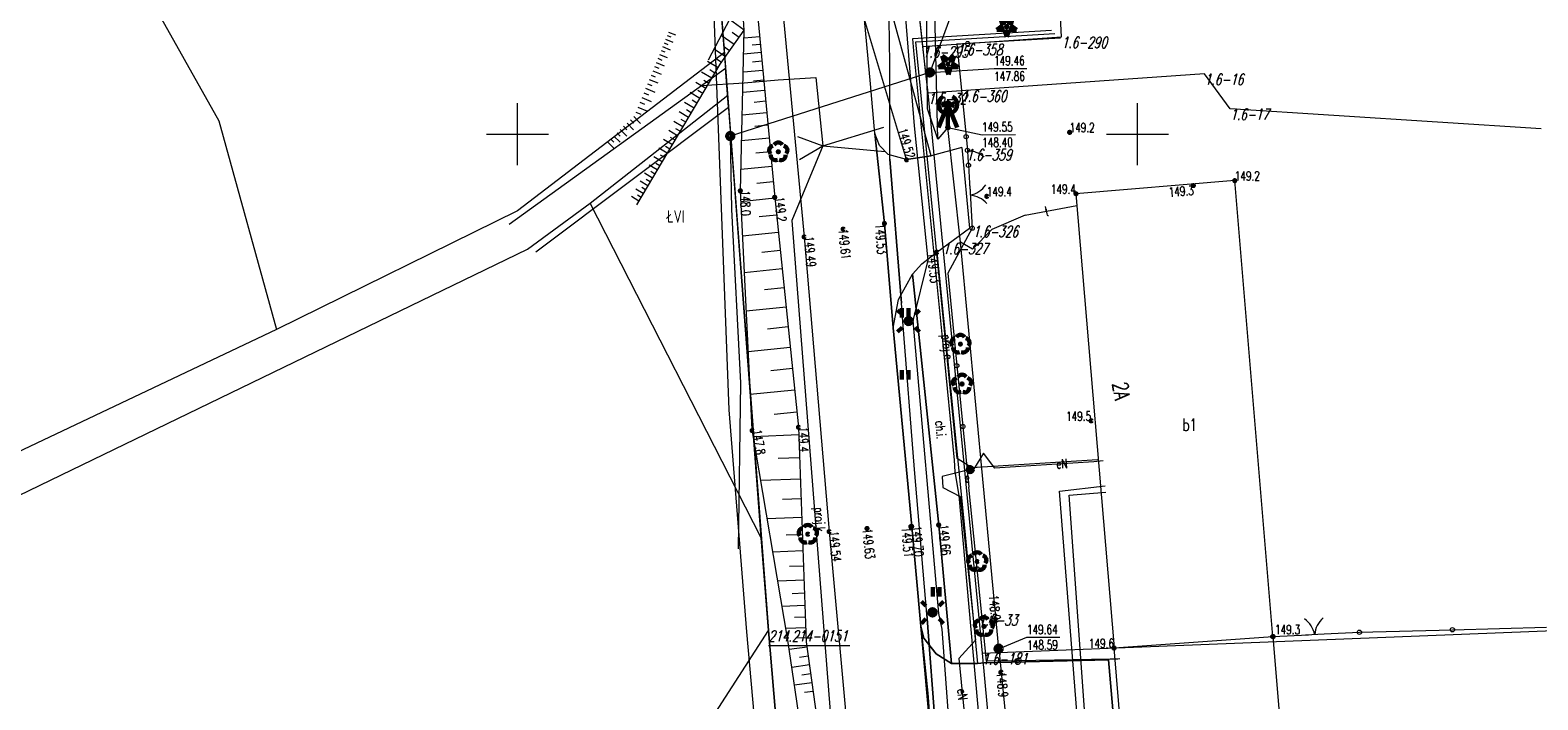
# Model space of a CAD drawing. Header units: metres. Extents: x 7582703 to 7587334, y 6019078 to 6022350.
# Tile 72 of 88: x 7584461 to 7584582, y 6021504 to 6021558. Entities that reach past the tile are written whole.
import ezdxf
from ezdxf.enums import TextEntityAlignment as Align

# ---------------------------------------------------------------- set-up
doc = ezdxf.new("R2010")
doc.units = ezdxf.units.M
doc.header["$MEASUREMENT"] = 0
doc.linetypes.add('EGDE', pattern=[0])
doc.layers.get('0').update_dxf_attribs({"color": 250, "linetype": 'CONTINUOUS', "lineweight": 100})
doc.layers.add('Dzialki', color=7, linetype='EGDE', lineweight=60)
doc.styles.get("Standard").update_dxf_attribs({"font": 'Simplex.SHX', "width": 0.75})

# ---------------------------------------------------------------- blocks, each defined once
blk = doc.blocks.new('1_OTRN')
at = {"linetype": 'Continuous'}
blk.add_circle((0, 0), 0.045, dxfattribs=at)
blk = doc.blocks.new('1_OTRS')
at = {"linetype": 'Continuous'}
blk.add_circle((0, 0), 0.045, dxfattribs=at)
blk = doc.blocks.new('1_OTZT')
at = {"linetype": 'Continuous'}
for p, q in [((-0.2625, -0.375), (-0.2625, 0.375)), ((0.2625, -0.375), (0.2625, 0.375))]:
    blk.add_line(p, q, dxfattribs=at)
blk = doc.blocks.new('1_OTZG')
at = {"linetype": 'Continuous'}
for p, q in [((-0.78225, -0.26495), (-0.3012, 0.09375)), ((-0.3012, 0.09375), (-0.4937, 0.6621)), ((-0.4937, 0.6621), (-0.0039, 0.31545)), ((-0.0039, 0.31545), (0.4771, 0.67415)), ((0.4771, 0.67415), (0.2988, 0.1012)), ((0.2988, 0.1012), (0.7886, -0.24545)), ((-0.18225, -0.2575), (-0.78225, -0.26495)), ((0.01025, -0.82585), (-0.18225, -0.2575)), ((0.1886, -0.2529), (0.01025, -0.82585)), ((0.7886, -0.24545), (0.1886, -0.2529))]:
    blk.add_line(p, q, dxfattribs=at)
blk.add_circle((0, 0), 0.045, dxfattribs=at)
blk = doc.blocks.new('1_OTZL')
at = {"linetype": 'Continuous'}
blk.add_circle((0, 0), 0.045, dxfattribs=at)
for centre, start, end in [((-0.36, 0.12), 102.1445, 221.86), ((0, 0.38), 30.1401, 149.8599), ((0.36, 0.12), 318.14, 77.8555), ((-0.22, -0.3), 174.1482, 293.8542), ((0.22, -0.3), 246.1458, 5.8518)]:
    blk.add_arc(centre, 0.375, start, end, dxfattribs=at)
blk = doc.blocks.new('4_SUEO_W')
at = {"linetype": 'Continuous'}
for p, q in [((-0.53035, 0.53035), (-0.8839, 0.8839)), ((0.53035, 0.53035), (0.8839, 0.8839)), ((-0.53035, -0.53035), (-0.8839, -0.8839)), ((0.53035, -0.53035), (0.8839, -0.8839))]:
    blk.add_line(p, q, dxfattribs=at)
blk.add_circle((0, 0), 0.025, dxfattribs=at)
blk = doc.blocks.new('4_SUPP')
at = {"linetype": 'Continuous'}
blk.add_circle((0, 0), 0.25, dxfattribs=at)
blk = doc.blocks.new('4_SUEU')
at = {"linetype": 'Continuous'}
for radius in [0.2, 0.175, 0.15, 0.125, 0.1, 0.075, 0.05, 0.025, 0.00715]:
    blk.add_circle((0, 0), radius, dxfattribs=at)
blk = doc.blocks.new('4_SUPK')
at = {"linetype": 'Continuous'}
blk.add_circle((0, 0), 0.25, dxfattribs=at)
blk = doc.blocks.new('4_SUTW')
at = {"linetype": 'Continuous'}
for q in [(-0.75, 0), (0, 0), (0.75, 0)]:
    blk.add_line((0, 1.85), q, dxfattribs=at)
for radius in [0.175, 0.15, 0.125, 0.1, 0.075, 0.05, 0.025, 0.005]:
    blk.add_circle((0, 1.85), radius, dxfattribs=at)
for radius, start, end in [(0.752, 120.1704, 239.8296), (0.751, 300.0389, 59.9611), (0.375, 147.769, 212.231), (0.375, 327.769, 32.231)]:
    blk.add_arc((0, 1.85), radius, start, end, dxfattribs=at)
blk = doc.blocks.new('4_SUPS')
at = {"linetype": 'Continuous'}
blk.add_circle((0, 0), 0.0625, dxfattribs=at)

msp = doc.modelspace()

# ---------------------------------------------------------------- linework, layer by layer
at = {"layer": 'Dzialki', "lineweight": 9}
for p, q in [((7584515.12, 6021577.14), (7584520.23, 6021509.96)), ((7584516.69, 6021556.6), (7584515.12, 6021577.14)), ((7584462.26, 6021575.46), (7584475.89, 6021551.09)), ((7584517.06, 6021527.77), (7584515.33, 6021573.57)), ((7584520.38, 6021570.76), (7584523.12, 6021541.72)), ((7584543.88, 6021557.86), (7584543.25, 6021570.15)), ((7584533.91, 6021549.61), (7584533.43, 6021568.91)), ((7584533.07, 6021552.06), (7584532.93, 6021567.09)), ((7584530.04, 6021555.72), (7584529.86, 6021565.83)), ((7584531.68, 6021566.05), (7584532.67, 6021557.09)), ((7584531.68, 6021566.05), (7584532.53, 6021558.38)), ((7584530.86, 6021564.55), (7584532, 6021550.69)), ((7584515.41, 6021556.02), (7584517.71, 6021560.43)), ((7584518.29, 6021558.4), (7584518.13, 6021560.54)), ((7584519.27, 6021560.55), (7584520.74, 6021544.91)), ((7584533.18, 6021548.93), (7584530.15, 6021559.9)), ((7584535.21, 6021560.3), (7584533.26, 6021554.99)), ((7584512.18, 6021558.25), (7584512.74, 6021558.02)), ((7584516.35, 6021555.67), (7584518.29, 6021558.4)), ((7584518.29, 6021558.4), (7584517.09, 6021559.25)), ((7584517.97, 6021545.44), (7584518.29, 6021558.4)), ((7584531.36, 6021547.97), (7584527.98, 6021559.27)), ((7584528.46, 6021554.08), (7584527.98, 6021559.27)), ((7584528.46, 6021554.08), (7584527.98, 6021559.27)), ((7584543.06, 6021558.37), (7584531.85, 6021557.7)), ((7584532.53, 6021558.38), (7584532.88, 6021555.15)), ((7584511.7, 6021557.07), (7584512.3, 6021556.82)), ((7584511.82, 6021557.37), (7584512.12, 6021557.25)), ((7584511.94, 6021557.67), (7584512.53, 6021557.43)), ((7584512.06, 6021557.97), (7584512.35, 6021557.85)), ((7584517.47, 6021557.25), (7584516.43, 6021557.98)), ((7584517.1, 6021556.73), (7584516.62, 6021557.07)), ((7584517.87, 6021557.8), (7584517.31, 6021558.2)), ((7584519.52, 6021557.87), (7584518.27, 6021557.76)), ((7584519.58, 6021557.25), (7584518.92, 6021557.19)), ((7584531.85, 6021557.7), (7584531.93, 6021556.74)), ((7584532.12, 6021557.46), (7584543.33, 6021558.14)), ((7584534.58, 6021532.83), (7584532.12, 6021557.46)), ((7584532.67, 6021557.09), (7584543.88, 6021557.86)), ((7584532.67, 6021557.09), (7584533.09, 6021553.33)), ((7584536.31, 6021557.32), (7584535.44, 6021557.27)), ((7584535.44, 6021557.27), (7584536.18, 6021549.81)), ((7584543.8, 6021557.76), (7584536.31, 6021557.32)), ((7584516.69, 6021556.6), (7584500, 6021543.81)), ((7584511.18, 6021555.8), (7584511.83, 6021555.53)), ((7584511.31, 6021556.13), (7584511.63, 6021555.99)), ((7584511.44, 6021556.45), (7584512.07, 6021556.19)), ((7584511.57, 6021556.76), (7584511.88, 6021556.64)), ((7584516.17, 6021555.36), (7584515.32, 6021555.86)), ((7584516.76, 6021556.25), (7584515.86, 6021556.88)), ((7584516.44, 6021555.8), (7584516.02, 6021556.09)), ((7584516.95, 6021553.16), (7584516.69, 6021556.6)), ((7584519.64, 6021556.59), (7584518.24, 6021556.46)), ((7584519.7, 6021555.89), (7584518.96, 6021555.82)), ((7584531.93, 6021556.74), (7584534.33, 6021532.8)), ((7584499.31, 6021542.74), (7584516.77, 6021555.34)), ((7584509.61, 6021544.32), (7584516.35, 6021555.67)), ((7584510.77, 6021554.78), (7584511.11, 6021554.64)), ((7584510.91, 6021555.13), (7584511.58, 6021554.85)), ((7584511.04, 6021555.47), (7584511.38, 6021555.33)), ((7584515.67, 6021554.52), (7584514.84, 6021555.01)), ((7584515.92, 6021554.94), (7584515.5, 6021555.19)), ((7584517.01, 6021552.2), (7584516.77, 6021555.34)), ((7584533.26, 6021554.99), (7584517.15, 6021549.85)), ((7584519.77, 6021555.15), (7584518.21, 6021555.01)), ((7584530.02, 6021548), (7584530.04, 6021555.72)), ((7584532.88, 6021555.15), (7584533.09, 6021553.33)), ((7584555.42, 6021554.88), (7584533.09, 6021553.33)), ((7584555.42, 6021554.88), (7584533.09, 6021553.33)), ((7584533.26, 6021554.99), (7584538.44, 6021555.3)), ((7584538.44, 6021555.3), (7584541.07, 6021555.32)), ((7584557.48, 6021552.06), (7584555.42, 6021554.88)), ((7584557.48, 6021552.06), (7584555.42, 6021554.88)), ((7584510.33, 6021553.71), (7584511.06, 6021553.41)), ((7584510.48, 6021554.07), (7584510.83, 6021553.93)), ((7584510.62, 6021554.43), (7584511.32, 6021554.15)), ((7584514.7, 6021552.9), (7584513.92, 6021553.37)), ((7584515.18, 6021553.7), (7584514.37, 6021554.18)), ((7584514.94, 6021553.3), (7584514.54, 6021553.53)), ((7584514.8, 6021553.93), (7584518.29, 6021554.15)), ((7584515.42, 6021554.11), (7584515.02, 6021554.35)), ((7584519.93, 6021553.54), (7584518.17, 6021553.37)), ((7584518.29, 6021554.15), (7584521.02, 6021554.39)), ((7584519.85, 6021554.37), (7584519.02, 6021554.29)), ((7584521.02, 6021554.39), (7584524.07, 6021554.57)), ((7584524.07, 6021554.57), (7584524.61, 6021549.07)), ((7584528.83, 6021550.06), (7584528.46, 6021554.08)), ((7584528.83, 6021550.06), (7584528.46, 6021554.08)), ((7584500, 6021547.5), (7584500, 6021552.5)), ((7584501.46, 6021540.52), (7584517.01, 6021552.2)), ((7584505.86, 6021544.44), (7584516.95, 6021553.16)), ((7584509.71, 6021552.19), (7584510.49, 6021551.87)), ((7584509.87, 6021552.58), (7584510.25, 6021552.42)), ((7584510.02, 6021552.96), (7584510.78, 6021552.65)), ((7584510.18, 6021553.34), (7584510.55, 6021553.19)), ((7584514.24, 6021552.12), (7584513.47, 6021552.57)), ((7584514.47, 6021552.51), (7584514.08, 6021552.74)), ((7584519.66, 6021517.43), (7584516.95, 6021553.16)), ((7584520.01, 6021552.66), (7584519.08, 6021552.57)), ((7584533.09, 6021553.33), (7584537.19, 6021511.26)), ((7584533.09, 6021553.33), (7584537.19, 6021511.26)), ((7584550, 6021547.5), (7584550, 6021552.5)), ((7584475.89, 6021551.09), (7584480.55, 6021534.25)), ((7584509.11, 6021551.17), (7584509.37, 6021550.89)), ((7584509.39, 6021551.43), (7584509.92, 6021550.87)), ((7584509.55, 6021551.79), (7584509.95, 6021551.62)), ((7584513.34, 6021550.6), (7584512.61, 6021551.04)), ((7584513.79, 6021551.35), (7584513.03, 6021551.8)), ((7584513.56, 6021550.98), (7584513.19, 6021551.2)), ((7584514.01, 6021551.73), (7584513.63, 6021551.96)), ((7584520.1, 6021551.73), (7584518.12, 6021551.54)), ((7584533.91, 6021549.61), (7584533.07, 6021552.06)), ((7584582.57, 6021550.43), (7584557.48, 6021552.06)), ((7584582.57, 6021550.43), (7584557.48, 6021552.06)), ((7584497.5, 6021550), (7584502.5, 6021550)), ((7584507.77, 6021549.86), (7584508.28, 6021549.36)), ((7584508.02, 6021550.12), (7584508.28, 6021549.86)), ((7584508.28, 6021550.38), (7584508.82, 6021549.85)), ((7584508.55, 6021550.65), (7584508.81, 6021550.37)), ((7584508.83, 6021550.91), (7584509.35, 6021550.35)), ((7584512.91, 6021549.87), (7584512.19, 6021550.3)), ((7584512.7, 6021549.52), (7584512.34, 6021549.73)), ((7584513.12, 6021550.24), (7584512.76, 6021550.45)), ((7584517.15, 6021549.85), (7584517.26, 6021543.93)), ((7584520.19, 6021550.74), (7584519.14, 6021550.64)), ((7584522.57, 6021549.82), (7584524.61, 6021549.07)), ((7584524.61, 6021549.07), (7584529.54, 6021550.57)), ((7584529.2, 6021549.09), (7584528.83, 6021550.06)), ((7584528.83, 6021550.06), (7584529.59, 6021542.8)), ((7584529.2, 6021549.09), (7584528.83, 6021550.06)), ((7584529.59, 6021542.8), (7584528.83, 6021550.06)), ((7584532, 6021550.69), (7584533.08, 6021539.83)), ((7584534.71, 6021550.55), (7584533.91, 6021549.61)), ((7584535.72, 6021541.3), (7584534.71, 6021550.55)), ((7584534.71, 6021550.55), (7584537.47, 6021549.96)), ((7584536.18, 6021549.81), (7584536.29, 6021548.7)), ((7584537.47, 6021549.96), (7584540.16, 6021549.98)), ((7584547.5, 6021550), (7584552.5, 6021550)), ((7584507.28, 6021549.37), (7584507.77, 6021548.89)), ((7584507.52, 6021549.61), (7584507.77, 6021549.37)), ((7584512.07, 6021548.47), (7584511.39, 6021548.87)), ((7584512.49, 6021549.16), (7584511.78, 6021549.58)), ((7584512.28, 6021548.81), (7584511.93, 6021549.02)), ((7584520.29, 6021549.69), (7584518.07, 6021549.48)), ((7584520.39, 6021548.58), (7584519.22, 6021548.47)), ((7584524.61, 6021549.07), (7584522.12, 6021543.05)), ((7584522.74, 6021547.96), (7584524.61, 6021549.07)), ((7584524.61, 6021549.07), (7584529.65, 6021548.62)), ((7584529.9, 6021548.36), (7584529.2, 6021549.09)), ((7584529.9, 6021548.36), (7584529.2, 6021549.09)), ((7584533.37, 6021548.25), (7584533.18, 6021548.93)), ((7584535.84, 6021548.92), (7584533.37, 6021548.25)), ((7584535.84, 6021548.92), (7584533.37, 6021548.25)), ((7584535.84, 6021548.92), (7584536.46, 6021542.42)), ((7584536.29, 6021548.7), (7584536.33, 6021548.1)), ((7584536.29, 6021548.7), (7584536.39, 6021548.69)), ((7584536.39, 6021548.69), (7584536.49, 6021548.68)), ((7584536.49, 6021548.68), (7584536.58, 6021548.67)), ((7584536.58, 6021548.67), (7584536.68, 6021548.65)), ((7584536.68, 6021548.65), (7584536.78, 6021548.63)), ((7584536.78, 6021548.63), (7584536.87, 6021548.6)), ((7584536.87, 6021548.6), (7584536.96, 6021548.57)), ((7584536.96, 6021548.57), (7584537.05, 6021548.54)), ((7584537.05, 6021548.54), (7584537.14, 6021548.5)), ((7584537.14, 6021548.5), (7584537.23, 6021548.46)), ((7584511.27, 6021547.12), (7584510.62, 6021547.51)), ((7584511.67, 6021547.79), (7584511, 6021548.18)), ((7584511.47, 6021547.45), (7584511.14, 6021547.65)), ((7584511.87, 6021548.12), (7584511.53, 6021548.32)), ((7584520.5, 6021547.4), (7584518.01, 6021547.17)), ((7584531.36, 6021547.97), (7584529.9, 6021548.36)), ((7584531.36, 6021547.97), (7584529.9, 6021548.36)), ((7584530.96, 6021536.37), (7584530.02, 6021548)), ((7584530.02, 6021548), (7584530.96, 6021536.37)), ((7584531.36, 6021547.97), (7584533.37, 6021548.25)), ((7584533.37, 6021548.25), (7584531.36, 6021547.97)), ((7584533.37, 6021548.25), (7584531.36, 6021547.97)), ((7584536.33, 6021548.1), (7584536.37, 6021547.5)), ((7584536.37, 6021547.5), (7584536.48, 6021545.58)), ((7584537.23, 6021548.46), (7584537.3, 6021548.41)), ((7584537.3, 6021548.41), (7584537.38, 6021548.37)), ((7584537.38, 6021548.37), (7584537.46, 6021548.32)), ((7584537.46, 6021548.32), (7584537.53, 6021548.27)), ((7584537.53, 6021548.27), (7584537.61, 6021548.21)), ((7584537.61, 6021548.21), (7584537.63, 6021548.19)), ((7584510.51, 6021545.84), (7584509.89, 6021546.21)), ((7584510.89, 6021546.47), (7584510.25, 6021546.85)), ((7584510.7, 6021546.15), (7584510.38, 6021546.34)), ((7584511.08, 6021546.79), (7584510.76, 6021546.99)), ((7584520.62, 6021546.16), (7584519.3, 6021546.03)), ((7584557.85, 6021546.26), (7584545.04, 6021545.2)), ((7584560.93, 6021509.47), (7584557.85, 6021546.26)), ((7584509.78, 6021544.61), (7584509.19, 6021544.97)), ((7584510.14, 6021545.22), (7584509.54, 6021545.58)), ((7584509.96, 6021544.91), (7584509.66, 6021545.09)), ((7584510.33, 6021545.53), (7584510.02, 6021545.71)), ((7584518.91, 6021526.17), (7584517.97, 6021545.44)), ((7584520.74, 6021544.91), (7584522.66, 6021526.36)), ((7584536.47, 6021545.83), (7584536.56, 6021544.34)), ((7584545.04, 6021545.2), (7584548.11, 6021508.55)), ((7584500, 6021543.81), (7584480.55, 6021534.25)), ((7584500.8, 6021540.74), (7584505.86, 6021544.44)), ((7584519.66, 6021517.43), (7584505.86, 6021544.44)), ((7584517.26, 6021543.93), (7584517.98, 6021529.95)), ((7584520.75, 6021544.84), (7584518.01, 6021544.55)), ((7584536.56, 6021544.34), (7584536.67, 6021542.42)), ((7584540.94, 6021543.48), (7584545.12, 6021544.24)), ((7584520.89, 6021543.47), (7584519.48, 6021543.33)), ((7584522.12, 6021543.05), (7584525.47, 6021500.18)), ((7584529.59, 6021542.8), (7584530.3, 6021534.39)), ((7584530.3, 6021534.39), (7584529.59, 6021542.8)), ((7584533.82, 6021540.49), (7584536.46, 6021542.42)), ((7584533.82, 6021540.49), (7584536.46, 6021542.42)), ((7584536.67, 6021542.42), (7584534.7, 6021538.79)), ((7584540.94, 6021543.48), (7584538.26, 6021542.31)), ((7584521.03, 6021542.07), (7584518.15, 6021541.77)), ((7584523.12, 6021541.72), (7584525.13, 6021517.94)), ((7584538.81, 6021508.49), (7584535.72, 6021541.3)), ((7584536.69, 6021540.74), (7584535.72, 6021541.3)), ((7584538.26, 6021542.31), (7584536.69, 6021540.74)), ((7584419.33, 6021501.29), (7584500.8, 6021540.74)), ((7584521.18, 6021540.62), (7584519.7, 6021540.47)), ((7584532.62, 6021539.55), (7584533.82, 6021540.49)), ((7584532.62, 6021539.55), (7584533.82, 6021540.49)), ((7584532.62, 6021539.55), (7584533.82, 6021540.49)), ((7584533.82, 6021540.49), (7584535.96, 6021519.09)), ((7584521.34, 6021539.14), (7584518.29, 6021538.83)), ((7584531.85, 6021538.71), (7584532.62, 6021539.55)), ((7584531.85, 6021538.71), (7584532.62, 6021539.55)), ((7584531.85, 6021538.71), (7584532.62, 6021539.55)), ((7584533.08, 6021539.83), (7584531.89, 6021534.95)), ((7584534.7, 6021538.79), (7584535.43, 6021531.33)), ((7584521.49, 6021537.62), (7584519.93, 6021537.46)), ((7584530.73, 6021536.68), (7584531.85, 6021538.71)), ((7584530.73, 6021536.68), (7584531.85, 6021538.71)), ((7584530.73, 6021536.68), (7584531.85, 6021538.71)), ((7584533.97, 6021518.47), (7584531.85, 6021538.71)), ((7584531.85, 6021538.71), (7584533.97, 6021518.47)), ((7584530.3, 6021534.39), (7584530.73, 6021536.68)), ((7584530.3, 6021534.39), (7584530.73, 6021536.68)), ((7584530.3, 6021534.39), (7584530.73, 6021536.68)), ((7584531.08, 6021534.88), (7584530.96, 6021536.37)), ((7584521.66, 6021536.06), (7584518.44, 6021535.72)), ((7584480.55, 6021534.25), (7584419.32, 6021505.23)), ((7584521.82, 6021534.45), (7584520.17, 6021534.28)), ((7584530.3, 6021534.39), (7584531.79, 6021518.36)), ((7584531.79, 6021518.36), (7584530.3, 6021534.39)), ((7584530.3, 6021534.39), (7584531.79, 6021518.36)), ((7584531.08, 6021534.88), (7584531.54, 6021534.93)), ((7584532.02, 6021522.95), (7584531.08, 6021534.88)), ((7584531.89, 6021534.95), (7584533.94, 6021511.32)), ((7584521.99, 6021532.8), (7584518.6, 6021532.45)), ((7584534.33, 6021532.8), (7584535.22, 6021523.7)), ((7584535.45, 6021523.84), (7584534.58, 6021532.83)), ((7584522.17, 6021531.11), (7584520.43, 6021530.92)), ((7584535.43, 6021531.33), (7584535.92, 6021526.42)), ((7584517.98, 6021529.95), (7584517.79, 6021516.54)), ((7584522.35, 6021529.36), (7584518.77, 6021528.99)), ((7584518.5, 6021509.85), (7584517.06, 6021527.77)), ((7584522.53, 6021527.58), (7584520.7, 6021527.39)), ((7584521.79, 6021509.19), (7584518.91, 6021526.17)), ((7584522.68, 6021525.74), (7584519.01, 6021525.6)), ((7584522.66, 6021526.36), (7584523.29, 6021509.05)), ((7584535.92, 6021526.42), (7584536.4, 6021521.52)), ((7584537.57, 6021524.26), (7584536.77, 6021522.96)), ((7584538.51, 6021523.07), (7584537.57, 6021524.26)), ((7584522.75, 6021523.9), (7584521.03, 6021523.83)), ((7584535.22, 6021523.7), (7584535.27, 6021522.75)), ((7584536.65, 6021523.09), (7584535.45, 6021523.84)), ((7584546.79, 6021523.72), (7584536.65, 6021523.09)), ((7584536.77, 6021522.96), (7584536.66, 6021522.95)), ((7584541.39, 6021523.26), (7584538.51, 6021523.07)), ((7584546.47, 6021523.58), (7584541.39, 6021523.26)), ((7584547.24, 6021523.64), (7584546.47, 6021523.58)), ((7584522.81, 6021522.18), (7584519.61, 6021522.06)), ((7584533.02, 6021511.27), (7584532.02, 6021522.95)), ((7584536.51, 6021522.94), (7584534.26, 6021522.39)), ((7584534.26, 6021522.39), (7584534.3, 6021521.49)), ((7584535.27, 6021522.75), (7584535.59, 6021520.84)), ((7584536.66, 6021522.95), (7584536.51, 6021522.94)), ((7584522.87, 6021520.58), (7584521.37, 6021520.52)), ((7584534.3, 6021521.49), (7584535.7, 6021520.78)), ((7584535.59, 6021520.84), (7584536.73, 6021508.23)), ((7584535.7, 6021520.78), (7584536.94, 6021509.18)), ((7584537.07, 6021514.94), (7584536.4, 6021521.52)), ((7584543.72, 6021521.21), (7584547.41, 6021521.63)), ((7584547.8, 6021468.94), (7584543.72, 6021521.21)), ((7584544.48, 6021520.89), (7584547.45, 6021521.11)), ((7584546.57, 6021491.87), (7584544.48, 6021520.89)), ((7584522.92, 6021519.08), (7584520.13, 6021518.98)), ((7584532.54, 6021510.31), (7584531.79, 6021518.36)), ((7584532.54, 6021510.31), (7584531.79, 6021518.36)), ((7584531.79, 6021518.36), (7584532.54, 6021510.31)), ((7584535, 6021507.31), (7584533.97, 6021518.47)), ((7584533.97, 6021518.47), (7584535, 6021507.31)), ((7584535.96, 6021519.09), (7584537.09, 6021507.29)), ((7584520.23, 6021509.96), (7584519.66, 6021517.43)), ((7584522.98, 6021517.68), (7584521.67, 6021517.64)), ((7584525.13, 6021517.94), (7584526.7, 6021500.89)), ((7584523.02, 6021516.38), (7584520.59, 6021516.29)), ((7584523.07, 6021515.16), (7584521.93, 6021515.12)), ((7584537.83, 6021507.48), (7584537.07, 6021514.94)), ((7584523.11, 6021514.02), (7584520.98, 6021513.94)), ((7584523.15, 6021512.96), (7584522.16, 6021512.92)), ((7584523.18, 6021511.97), (7584521.33, 6021511.9)), ((7584523.22, 6021511.04), (7584522.35, 6021511.01)), ((7584533.02, 6021511.27), (7584533.47, 6021511.42)), ((7584533.88, 6021499.69), (7584533.02, 6021511.27)), ((7584533.02, 6021511.27), (7584533.88, 6021499.69)), ((7584533.94, 6021511.32), (7584534.23, 6021510.08)), ((7584537.19, 6021511.26), (7584537.47, 6021508.12)), ((7584537.19, 6021511.26), (7584537.47, 6021508.12)), ((7584500.12, 6021478.69), (7584520.23, 6021509.96)), ((7584522.13, 6021468.23), (7584518.5, 6021509.85)), ((7584520.23, 6021509.96), (7584525.95, 6021444.15)), ((7584525.95, 6021444.15), (7584520.23, 6021509.96)), ((7584523.25, 6021510.17), (7584521.63, 6021510.12)), ((7584533.49, 6021499.82), (7584532.54, 6021510.31)), ((7584532.54, 6021510.31), (7584532.76, 6021509.35)), ((7584532.76, 6021509.35), (7584532.54, 6021510.31)), ((7584532.54, 6021510.31), (7584533.08, 6021504.89)), ((7584532.76, 6021509.35), (7584532.54, 6021510.31)), ((7584534.23, 6021510.08), (7584535.05, 6021498.81)), ((7584537.47, 6021508.12), (7584593.46, 6021510.36)), ((7584560.93, 6021509.47), (7584563.8, 6021509.61)), ((7584563.55, 6021509.6), (7584565.05, 6021509.68)), ((7584565.05, 6021509.68), (7584567.91, 6021509.82)), ((7584567.91, 6021509.82), (7584575.41, 6021510.02)), ((7584575.41, 6021510.02), (7584583, 6021510.22)), ((7584520.23, 6021508.76), (7584526.81, 6021508.76)), ((7584523.32, 6021498.93), (7584521.79, 6021509.19)), ((7584523.35, 6021508.62), (7584521.91, 6021508.42)), ((7584523.28, 6021509.37), (7584522.52, 6021509.34)), ((7584523.29, 6021509.05), (7584524.7, 6021498.81)), ((7584532.76, 6021509.35), (7584533.76, 6021508.09)), ((7584533.76, 6021508.09), (7584532.76, 6021509.35)), ((7584533.76, 6021508.09), (7584532.76, 6021509.35)), ((7584536.94, 6021509.18), (7584535.58, 6021507.69)), ((7584538.81, 6021508.49), (7584541.09, 6021509.41)), ((7584538.81, 6021508.49), (7584543.2, 6021465.24)), ((7584541.09, 6021509.41), (7584543.73, 6021509.43)), ((7584548.11, 6021508.55), (7584560.93, 6021509.47)), ((7584551.18, 6021471.84), (7584548.11, 6021508.55)), ((7584560.93, 6021509.47), (7584563.98, 6021472.93)), ((7584523.55, 6021507.18), (7584522.12, 6021506.98)), ((7584523.45, 6021507.89), (7584522.73, 6021507.79)), ((7584533.76, 6021508.09), (7584535, 6021507.31)), ((7584535, 6021507.31), (7584533.76, 6021508.09)), ((7584535, 6021507.31), (7584533.76, 6021508.09)), ((7584537.09, 6021507.29), (7584535, 6021507.31)), ((7584535, 6021507.31), (7584537.09, 6021507.29)), ((7584537.09, 6021507.29), (7584535, 6021507.31)), ((7584535.58, 6021507.69), (7584536.27, 6021500.93)), ((7584536.73, 6021508.23), (7584537.79, 6021496.34)), ((7584537.09, 6021507.29), (7584537.64, 6021507.34)), ((7584537.64, 6021507.34), (7584537.09, 6021507.29)), ((7584537.47, 6021508.12), (7584543.26, 6021444.69)), ((7584537.47, 6021508.12), (7584543.26, 6021444.69)), ((7584537.64, 6021507.34), (7584547.67, 6021507.6)), ((7584547.67, 6021507.6), (7584537.64, 6021507.34)), ((7584540.29, 6021507.52), (7584537.83, 6021507.48)), ((7584547.79, 6021507.66), (7584540.29, 6021507.52)), ((7584547.67, 6021507.6), (7584549.06, 6021491.14)), ((7584549.06, 6021491.14), (7584547.67, 6021507.6)), ((7584548.41, 6021507.66), (7584547.79, 6021507.66)), ((7584548.59, 6021507.67), (7584548.41, 6021507.66)), ((7584523.65, 6021506.46), (7584522.94, 6021506.36)), ((7584523.74, 6021505.75), (7584522.33, 6021505.56)), ((7584523.84, 6021505.04), (7584523.14, 6021504.95)), ((7584533.08, 6021504.89), (7584533.49, 6021499.82))]:
    msp.add_line(p, q, dxfattribs=at)
for centre in [(7584536.31, 6021557.32), (7584536.18, 6021549.81), (7584536.29, 6021548.7), (7584536.37, 6021547.5), (7584536.37, 6021547.5), (7584536.67, 6021542.42), (7584535.43, 6021531.33), (7584535.92, 6021526.42), (7584537.07, 6021514.94), (7584560.93, 6021509.47), (7584567.91, 6021509.82), (7584575.41, 6021510.02), (7584540.29, 6021507.52)]:
    msp.add_circle(centre, 0.17, dxfattribs=at)
for centre, start, end in [((7584536.12, 6021547.05), 281.3241, 325.3985), ((7584536.35, 6021543.09), 41.3609, 85.4352), ((7584562.33, 6021509.26), 10.8257, 54.9), ((7584566.29, 6021509.46), 130.8624, 174.9367)]:
    msp.add_arc(centre, 2, start, end, dxfattribs=at)

# ---------------------------------------------------------------- block references
for name, p in [('1_OTZG', (7584539.45, 6021558.68)), ('1_OTZG', (7584534.74, 6021555.66)), ('4_SUPK', (7584533.26, 6021554.99)), ('4_SUPS', (7584533.26, 6021554.99)), ('4_SUTW', (7584534.71, 6021550.55)), ('4_SUPK', (7584517.15, 6021549.85)), ('4_SUPS', (7584534.71, 6021550.55)), ('1_OTZL', (7584521.03, 6021548.59)), ('1_OTRS', (7584531.38, 6021547.93)), ('1_OTRN', (7584557.85, 6021546.26)), ('1_OTRN', (7584517.97, 6021545.44)), ('1_OTRN', (7584520.74, 6021544.91)), ('1_OTRN', (7584545.04, 6021545.2)), ('1_OTRN', (7584554.51, 6021545.86)), ('1_OTRS', (7584529.59, 6021542.8)), ('1_OTRS', (7584523.12, 6021541.72)), ('1_OTRS', (7584526.26, 6021542.35)), ('1_OTRS', (7584533.82, 6021540.49)), ('4_SUEO_W', (7584531.54, 6021534.93)), ('1_OTZT', (7584531.26, 6021535.59)), ('4_SUPP', (7584531.54, 6021534.93)), ('1_OTZL', (7584535.72, 6021533.07)), ('1_OTZT', (7584531.26, 6021530.59)), ('1_OTZL', (7584535.85, 6021529.85)), ('1_OTRN', (7584518.92, 6021526.09)), ('1_OTRN', (7584522.66, 6021526.36)), ('4_SUEU', (7584536.51, 6021522.94)), ('1_OTZL', (7584523.41, 6021517.73)), ('1_OTRS', (7584528.19, 6021518.19)), ('1_OTRS', (7584531.72, 6021518.34)), ('1_OTRS', (7584531.79, 6021518.36)), ('1_OTRS', (7584533.97, 6021518.47)), ('1_OTRS', (7584525.13, 6021517.94)), ('1_OTZL', (7584537.08, 6021515.52)), ('1_OTZT', (7584533.76, 6021513.09)), ('4_SUEO_W', (7584533.47, 6021511.42)), ('4_SUPP', (7584533.47, 6021511.42)), ('1_OTZL', (7584537.62, 6021510.29)), ('4_SUPS', (7584538.59, 6021510.8)), ('4_SUPK', (7584538.81, 6021508.49)), ('4_SUPS', (7584538.81, 6021508.49)), ('1_OTRN', (7584548.11, 6021508.55)), ('1_OTRN', (7584560.93, 6021509.47)), ('4_SUPS', (7584539, 6021506.58))]:
    msp.add_blockref(name, p, dxfattribs=at)
for p, rotation in [((7584544.53, 6021550.16), 0.4139540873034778), ((7584537.85, 6021544.99), 0.4140087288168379), ((7584546.27, 6021526.88), 0.4139540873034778)]:
    msp.add_blockref('1_OTRN', p, dxfattribs=dict(at, rotation=rotation))

# ---------------------------------------------------------------- texts
at = {"layer": 'Dzialki', "lineweight": 9, "oblique": 15, "width": 0.7}
for s, p in [('1.6-295', (7584532.67, 6021557.09)), ('1.6-358', (7584535.44, 6021557.28)), ('1.6-290', (7584543.88, 6021557.86)), ('1.6-16', (7584555.42, 6021554.88)), ('1.6-360', (7584535.77, 6021553.52)), ('1.5-32', (7584533.09, 6021553.33)), ('1.6-17', (7584557.48, 6021552.06)), ('1.6-359', (7584536.18, 6021548.79)), ('1.6-326', (7584536.71, 6021542.6)), ('1.6-327', (7584534.27, 6021541.22)), ('1.5-33', (7584537.19, 6021511.26)), ('214.214-0151', (7584520.23, 6021509.96)), ('1.6-181', (7584537.47, 6021508.12))]:
    msp.add_text(s, height=0.9, dxfattribs=at).set_placement(p, align=Align.TOP_LEFT)
at = {"layer": 'Dzialki', "lineweight": 9, "width": 0.7}
for s, rotation, p in [('149.46', 0.414, (7584538.43, 6021556.3)), ('147.86', 0.414, (7584538.44, 6021555.05)), ('149.55', 0.41, (7584537.46, 6021550.96)), ('148.40', 0.41, (7584537.47, 6021549.71)), ('149.53', 274.5891, (7584529.59, 6021542.8)), ('149.53', 275.7106, (7584533.82, 6021540.49)), ('149.51', 275.0746, (7584531.72, 6021518.34)), ('149.64', 0.41, (7584541.09, 6021510.41)), ('148.59', 0.41, (7584541.1, 6021509.16))]:
    msp.add_text(s, height=0.75, rotation=rotation, dxfattribs=at).set_placement(p, align=Align.TOP_LEFT)
for s, height, rotation, p in [('149.2', 0.75, 0.414, (7584544.53, 6021550.16)), ('148.0', 0.75, 272.3064, (7584517.97, 6021545.44)), ('149.2', 0.75, 275.9093, (7584520.74, 6021544.91)), ('149.4', 0.75, 0.414, (7584537.85, 6021544.99)), ('149.49', 0.75, 274.8314, (7584523.12, 6021541.72)), ('2A', 1.25, 279.3092, (7584547.96, 6021529.89)), ('147.8', 0.75, 279.5998, (7584518.92, 6021526.09)), ('149.4', 0.75, 272.0844, (7584522.66, 6021526.36)), ('149.70', 0.75, 275.3228, (7584531.79, 6021518.36)), ('149.66', 0.75, 275.2731, (7584533.97, 6021518.47)), ('149.54', 0.75, 275.2687, (7584525.13, 6021517.94))]:
    msp.add_text(s, height=height, rotation=rotation, dxfattribs=at).set_placement(p)
for s, rotation, p in [('149.52', 286.6686, (7584531.36, 6021547.97)), ('149.5', 0.414, (7584546.27, 6021526.88))]:
    msp.add_text(s, height=0.75, rotation=rotation, dxfattribs=at).set_placement(p, align=Align.RIGHT)
for s, p in [('149.2', (7584557.85, 6021546.26)), ('e', (7584536.07, 6021521.92)), ('149.3', (7584561.1, 6021509.66))]:
    msp.add_text(s, height=0.75, dxfattribs=at).set_placement(p)
for s, p in [('149.4', (7584545.04, 6021545.2)), ('149.6', (7584548.11, 6021508.55))]:
    msp.add_text(s, height=0.75, dxfattribs=at).set_placement(p, align=Align.RIGHT)
msp.add_text('149.3', height=0.75, rotation=4.8073, dxfattribs=at).set_placement((7584554.51, 6021545.86), align=Align.TOP_RIGHT)
msp.add_text('ŁVI', height=1, dxfattribs=at).set_placement((7584512.05, 6021543.87), align=Align.TOP_LEFT)
for s, rotation, p in [('t', 10.3917, (7584542.66, 6021543.8)), ('proj.e', 276.4354, (7584534.58, 6021532.83)), ('ch.i.', 275.0131, (7584534.15, 6021526.15)), ('eN', 3.6812, (7584543.9, 6021523.42)), ('eN', 275.8143, (7584535.88, 6021504.8))]:
    msp.add_text(s, height=0.75, rotation=rotation, dxfattribs=at).set_placement(p, align=Align.MIDDLE)
for s, rotation, p in [('149.61', 275.7965, (7584526.26, 6021542.35)), ('149.63', 276.0124, (7584528.19, 6021518.19)), ('148.9', 275.8005, (7584539, 6021506.58))]:
    msp.add_text(s, height=0.75, rotation=rotation, dxfattribs=at).set_placement(p, align=Align.MIDDLE_LEFT)
msp.add_text('b1', height=1, dxfattribs=at).set_placement((7584554.22, 6021526.56), align=Align.MIDDLE)
msp.add_text('proj.k', height=0.75, rotation=274.4646, dxfattribs=at).set_placement((7584524.01, 6021518.88), align=Align.CENTER)
msp.add_text('148.9', height=0.75, rotation=275.3753, dxfattribs=at).set_placement((7584538.59, 6021510.8), align=Align.MIDDLE_RIGHT)

doc.saveas('drawing.dxf')
